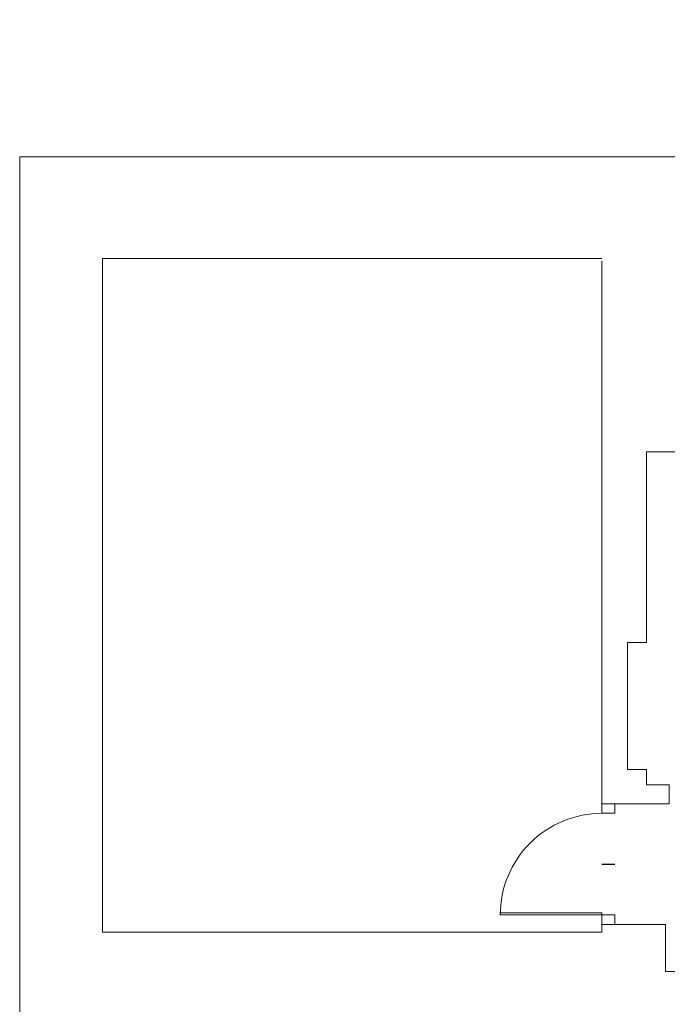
# Model space of a CAD drawing. Header units: millimetres. Extents: x 19422 to 119122, y -6876 to 97602.
# Tile 7 of 35: x 38441 to 43535, y 1734 to 9483. Entities that reach past the tile are written whole.
import ezdxf
from ezdxf.enums import TextEntityAlignment as Align

# ---------------------------------------------------------------- set-up
doc = ezdxf.new("R2010")
doc.units = ezdxf.units.MM
for name, color, linetype, lineweight, true_color in [('PT_IS_01_RZUT PIWNICY$0$IE_SYMBOLE', 7, 'Continuous', 13, 0xfe0000), ('PT_IS_01_RZUT PIWNICY$0$INW_DRZWI', 7, 'Continuous', 13, 0x838383), ('PT_IS_01_RZUT PIWNICY$0$INW_ŚCIANY KONSTRUKCYJNE', 7, 'Continuous', 20, 0x838383)]:
    doc.layers.add(name, color=color, linetype=linetype, lineweight=lineweight, true_color=true_color)
doc.layers.add('S_WODA', color=160, linetype='Continuous', lineweight=40)
doc.styles.add('PT_IS_01_RZUT PIWNICY$0$ARIAL', font='arial.ttf')

# ---------------------------------------------------------------- blocks, each defined once
blk = doc.blocks.new('*U255')
for points in [[(-80, 0), (-78.22, 0), (-78.22, 80), (-80, 80)], [(-80, 0), (-87.5, 0), (-87.5, -10), (-80, -10)], [(7.5, 0), (0, 0), (0, -10), (7.5, -10)]]:
    blk.add_lwpolyline(points, close=True)
blk.add_arc((-80, 0), 80, 0, 90)
at = {"layer": 'Defpoints'}
blk.add_lwpolyline([(-40, 0), (-40, -10)], dxfattribs=at)
blk = doc.blocks.new('PT_IS_01_RZUT PIWNICY')
at = {"layer": 'PT_IS_01_RZUT PIWNICY$0$INW_ŚCIANY KONSTRUKCYJNE'}
for p, q in [((65.27, 606.25), (458.26, 606.25)), ((508.26, 606.25), (508.26, 575.25))]:
    blk.add_line(p, q, dxfattribs=at)
for points in [[(0.27, 1216.25), (878.77, 1216.25), (878.77, 1324.25), (1110.77, 1324.25), (1110.77, 1216.25), (1275.08, 1216.25), (1275.08, 1202.34), (1221.27, 1136.25)], [(0.27, 1216.25), (0.27, 0.25)], [(65.27, 1136.25), (458.26, 1136.25)], [(65.27, 1136.25), (65.27, 606.25)], [(543.26, 1134.25), (543.26, 984.25), (493.26, 984.25), (493.26, 834.25), (478.26, 834.25), (478.26, 734.25), (493.26, 734.25), (493.26, 722.25), (511.02, 722.25), (511.02, 707.25), (458.26, 707.25), (458.26, 1134.25)], [(508.26, 606.25), (508.26, 612.25), (458.26, 612.25), (458.26, 606.25)], [(508.26, 575.25), (655.27, 575.25), (655.27, 585.25), (855.27, 585.25), (855.27, 575.25), (975.27, 575.25)]]:
    blk.add_lwpolyline(points, dxfattribs=at)
at = {"layer": 'PT_IS_01_RZUT PIWNICY$0$INW_DRZWI', "rotation": 89.99999999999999}
blk.add_blockref('*U255', (458.26, 699.75), dxfattribs=at)
at = {"layer": 'PT_IS_01_RZUT PIWNICY$0$IE_SYMBOLE', "style": 'PT_IS_01_RZUT PIWNICY$0$ARIAL', "flags": 12}
for tag, p in [('PIR', (6294.74, 6824.61)), ('O', (6258.04, 6679.36, 0)), ('KE', (6258.57, 6606.37))]:
    blk.add_attdef(tag, text='', height=15.08, dxfattribs=at).set_placement(p, align=Align.CENTER)

msp = doc.modelspace()

# ---------------------------------------------------------------- block references
at = {"layer": 'S_WODA', "xscale": 10, "yscale": 10, "zscale": 10}
msp.add_blockref('PT_IS_01_RZUT PIWNICY', (38438.7, -3759.7), dxfattribs=at)

doc.saveas('drawing.dxf')
